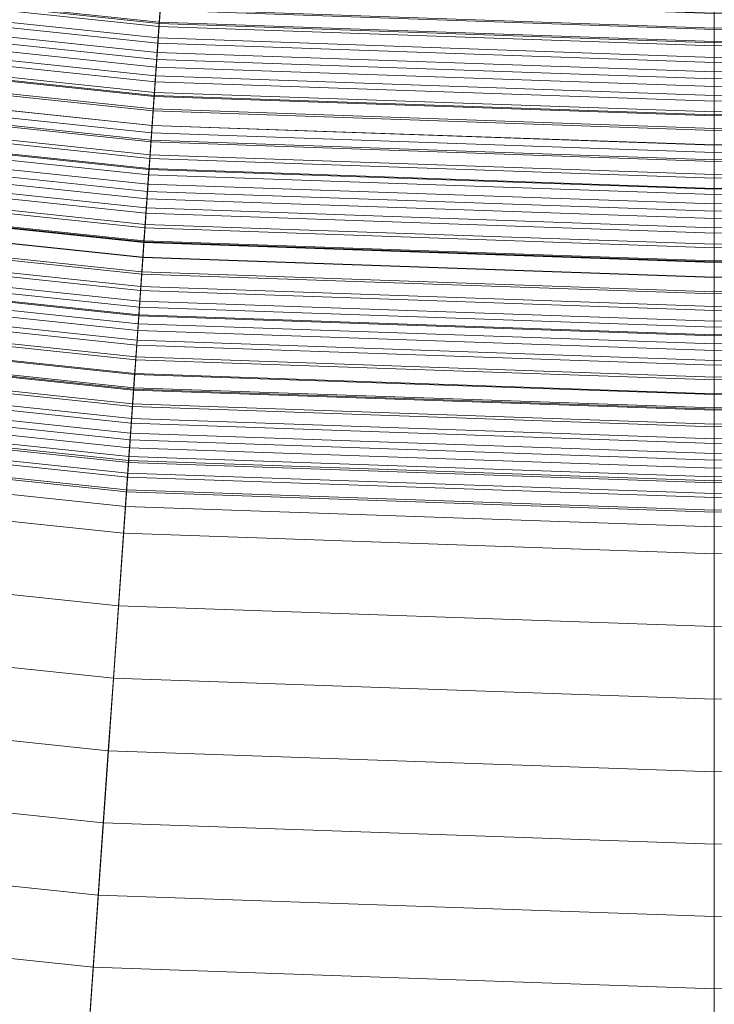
# Model space of a CAD drawing. Header units: centimetres. Extents: x -6.39 to 0.8, y 3.58 to 10.78.
# Tile 120 of 256: x -3.05 to -2.79, y 3.89 to 4.25. Entities that reach past the tile are written whole.
import ezdxf

# ---------------------------------------------------------------- set-up
doc = ezdxf.new("R2010")
doc.units = ezdxf.units.CM
doc.header["$LTSCALE"] = 2.54
doc.layers.add('Lucido design-1', color=7, linetype='Continuous')

# ---------------------------------------------------------------- blocks, each defined once
blk = doc.blocks.new('Gruppo-1')
at = {"color": 142, "linetype": 'Continuous', "lineweight": 9}
for points in [[(-4.91018, 4.26775, -13.70234), (-4.70194, 4.12729, -13.70234), (-2.79611, 7.17727, -13.70234), (-2.79623, 7.17735, -13.70234)], [(-4.70194, 4.12729, -13.70234), (-4.48441, 4.0017, -13.70234), (-2.79597, 7.17719, -13.70234), (-2.79611, 7.17727, -13.70234)], [(-4.48441, 4.0017, -13.70234), (-4.25865, 3.89159, -13.70234), (-2.79584, 7.17713, -13.70234), (-2.79597, 7.17719, -13.70234)], [(-4.25865, 3.89159, -13.70234), (-4.02576, 3.7975, -13.70234), (-2.7957, 7.17707, -13.70234), (-2.79584, 7.17713, -13.70234)], [(-4.02576, 3.7975, -13.70234), (-3.78688, 3.71988, -13.70234), (-2.79556, 7.17702, -13.70234), (-2.7957, 7.17707, -13.70234)], [(-3.78688, 3.71988, -13.70234), (-3.54316, 3.65911, -13.70234), (-2.79541, 7.17699, -13.70234), (-2.79556, 7.17702, -13.70234)], [(-3.54316, 3.65911, -13.70234), (-3.29579, 3.6155, -13.70234), (-2.79526, 7.17696, -13.70234), (-2.79541, 7.17699, -13.70234)], [(-3.29579, 3.6155, -13.70234), (-3.04599, 3.58924, -13.70234), (-2.79511, 7.17695, -13.70234), (-2.79526, 7.17696, -13.70234)], [(-3.04599, 3.58924, -13.70234), (-2.79496, 3.58048, -13.70234), (-2.79496, 7.17694, -13.70234), (-2.79511, 7.17695, -13.70234)], [(-2.79496, 3.58048, -13.70234), (-2.54393, 3.58924, -13.70234), (-2.79481, 7.17695, -13.70234), (-2.79496, 7.17694, -13.70234)], [(-2.79496, 3.58048, -13.70234), (-2.79496, 7.17694, -13.70234), (-2.79496, 7.17694, -13.70234)], [(-3.20883, 4.2343, -15.25036), (-3.0024, 4.2126, -15.25036), (-2.94067, 5.09536, -15.25036), (-3.08567, 5.1106, -15.25036)], [(-3.08567, 5.1106, -15.14925), (-2.94067, 5.09536, -15.14925), (-3.0024, 4.2126, -15.14925), (-3.20883, 4.2343, -15.14925)], [(-3.0024, 4.2126, -15.25036), (-2.79496, 4.20535, -15.25036), (-2.79496, 5.09027, -15.25036), (-2.94067, 5.09536, -15.25036)], [(-2.94067, 5.09536, -15.14925), (-2.79496, 5.09027, -15.14925), (-2.79496, 4.20535, -15.14925), (-3.0024, 4.2126, -15.14925)], [(-2.79496, 4.20535, -15.25036), (-2.58752, 4.2126, -15.25036), (-2.64925, 5.09536, -15.25036), (-2.79496, 5.09027, -15.25036)], [(-2.79496, 5.09027, -15.14925), (-2.64925, 5.09536, -15.14925), (-2.58752, 4.2126, -15.14925), (-2.79496, 4.20535, -15.14925)], [(-2.79496, 4.20535, -15.25036), (-2.79496, 5.09027, -15.25036), (-2.79496, 5.09027, -15.25036)], [(-2.79496, 5.09027, -15.14925), (-2.79496, 4.20535, -15.14925), (-2.79496, 4.20535, -15.14925)], [(-3.19936, 4.30167, -13.17046), (-2.99765, 4.28047, -13.17046), (-2.99955, 4.25339, -13.18115), (-3.20313, 4.27479, -13.18115)], [(-3.20337, 4.27314, -14.21823), (-2.99966, 4.25173, -14.21823), (-2.99924, 4.2578, -14.22069), (-3.20252, 4.27916, -14.22069)], [(-3.20245, 4.27967, -14.36523), (-2.9992, 4.25831, -14.36523), (-2.99958, 4.25293, -14.3632), (-3.2032, 4.27433, -14.3632)], [(-2.99765, 4.28047, -13.17046), (-2.79496, 4.27339, -13.17046), (-2.79496, 4.24625, -13.18115), (-2.99955, 4.25339, -13.18115)], [(-2.79496, 4.27339, -13.17046), (-2.59227, 4.28047, -13.17046), (-2.59037, 4.25339, -13.18115), (-2.79496, 4.24625, -13.18115)], [(-3.20313, 4.27479, -13.18115), (-2.99955, 4.25339, -13.18115), (-3.00144, 4.22634, -13.19194), (-3.20691, 4.24794, -13.19194)], [(-3.20421, 4.26712, -14.21576), (-3.00009, 4.24567, -14.21576), (-2.99966, 4.25173, -14.21823), (-3.20337, 4.27314, -14.21823)], [(-3.2032, 4.27433, -14.3632), (-2.99958, 4.25293, -14.3632), (-2.99995, 4.24754, -14.36116), (-3.20395, 4.26898, -14.36116)], [(-2.79496, 4.27339, -13.17046), (-2.79496, 4.24625, -13.18115), (-2.79496, 4.24625, -13.18115)], [(-3.20395, 4.26898, -14.36116), (-2.99995, 4.24754, -14.36116), (-3.00033, 4.24216, -14.35914), (-3.2047, 4.26364, -14.35914)], [(-3.2047, 4.26364, -14.35914), (-3.00033, 4.24216, -14.35914), (-3.00071, 4.23677, -14.35711), (-3.20545, 4.25829, -14.35711)], [(-3.20506, 4.2611, -14.21331), (-3.00051, 4.2396, -14.21331), (-3.00009, 4.24567, -14.21576), (-3.20421, 4.26712, -14.21576)], [(-2.99924, 4.2578, -14.22069), (-2.79496, 4.25066, -14.22069), (-2.79496, 4.25674, -14.22317), (-2.99881, 4.26386, -14.22317)], [(-2.99883, 4.26369, -14.36727), (-2.79496, 4.25657, -14.36727), (-2.79496, 4.25118, -14.36523), (-2.9992, 4.25831, -14.36523)], [(-2.79496, 4.25066, -14.22069), (-2.59068, 4.2578, -14.22069), (-2.59111, 4.26386, -14.22317), (-2.79496, 4.25674, -14.22317)], [(-2.79496, 4.25657, -14.36727), (-2.59109, 4.26369, -14.36727), (-2.59072, 4.25831, -14.36523), (-2.79496, 4.25118, -14.36523)], [(-3.20591, 4.25507, -14.21086), (-3.00093, 4.23353, -14.21086), (-3.00051, 4.2396, -14.21331), (-3.20506, 4.2611, -14.21331)], [(-3.20545, 4.25829, -14.35711), (-3.00071, 4.23677, -14.35711), (-3.00108, 4.23138, -14.35508), (-3.2062, 4.25294, -14.35508)], [(-2.99966, 4.25173, -14.21823), (-2.79496, 4.24459, -14.21823), (-2.79496, 4.25066, -14.22069), (-2.99924, 4.2578, -14.22069)], [(-2.9992, 4.25831, -14.36523), (-2.79496, 4.25118, -14.36523), (-2.79496, 4.24578, -14.3632), (-2.99958, 4.25293, -14.3632)], [(-2.79496, 4.25118, -14.36523), (-2.59072, 4.25831, -14.36523), (-2.59034, 4.25293, -14.3632), (-2.79496, 4.24578, -14.3632)], [(-2.79496, 4.24459, -14.21823), (-2.59026, 4.25173, -14.21823), (-2.59068, 4.2578, -14.22069), (-2.79496, 4.25066, -14.22069)], [(-2.79496, 4.25066, -14.22069), (-2.79496, 4.25674, -14.22317), (-2.79496, 4.25674, -14.22317)], [(-2.79496, 4.25657, -14.36727), (-2.79496, 4.25118, -14.36523), (-2.79496, 4.25118, -14.36523)], [(-3.2062, 4.25294, -14.35508), (-3.00108, 4.23138, -14.35508), (-3.00146, 4.226, -14.35306), (-3.20696, 4.2476, -14.35306)], [(-3.20675, 4.24904, -14.20842), (-3.00136, 4.22746, -14.20842), (-3.00093, 4.23353, -14.21086), (-3.20591, 4.25507, -14.21086)], [(-2.99955, 4.25339, -13.18115), (-2.79496, 4.24625, -13.18115), (-2.79496, 4.21913, -13.19194), (-3.00144, 4.22634, -13.19194)], [(-2.99958, 4.25293, -14.3632), (-2.79496, 4.24578, -14.3632), (-2.79496, 4.24038, -14.36116), (-2.99995, 4.24754, -14.36116)], [(-2.79496, 4.24625, -13.18115), (-2.59037, 4.25339, -13.18115), (-2.58848, 4.22634, -13.19194), (-2.79496, 4.21913, -13.19194)], [(-2.79496, 4.24578, -14.3632), (-2.59034, 4.25293, -14.3632), (-2.58997, 4.24754, -14.36116), (-2.79496, 4.24038, -14.36116)], [(-3.00009, 4.24567, -14.21576), (-2.79496, 4.23851, -14.21576), (-2.79496, 4.24459, -14.21823), (-2.99966, 4.25173, -14.21823)], [(-2.79496, 4.23851, -14.21576), (-2.58983, 4.24567, -14.21576), (-2.59026, 4.25173, -14.21823), (-2.79496, 4.24459, -14.21823)], [(-2.79496, 4.25118, -14.36523), (-2.79496, 4.24578, -14.3632), (-2.79496, 4.24578, -14.3632)], [(-2.79496, 4.24459, -14.21823), (-2.79496, 4.25066, -14.22069), (-2.79496, 4.25066, -14.22069)], [(-3.20691, 4.24794, -13.19194), (-3.00144, 4.22634, -13.19194), (-3.00333, 4.19934, -13.20283), (-3.21068, 4.22113, -13.20283)], [(-3.20696, 4.2476, -14.35306), (-3.00146, 4.226, -14.35306), (-3.00184, 4.22061, -14.35105), (-3.20771, 4.24225, -14.35105)], [(-3.2076, 4.24301, -14.20599), (-3.00178, 4.22138, -14.20599), (-3.00136, 4.22746, -14.20842), (-3.20675, 4.24904, -14.20842)], [(-3.00051, 4.2396, -14.21331), (-2.79496, 4.23242, -14.21331), (-2.79496, 4.23851, -14.21576), (-3.00009, 4.24567, -14.21576)], [(-2.99995, 4.24754, -14.36116), (-2.79496, 4.24038, -14.36116), (-2.79496, 4.23499, -14.35914), (-3.00033, 4.24216, -14.35914)], [(-2.79496, 4.24038, -14.36116), (-2.58997, 4.24754, -14.36116), (-2.58959, 4.24216, -14.35914), (-2.79496, 4.23499, -14.35914)], [(-2.79496, 4.24625, -13.18115), (-2.79496, 4.21913, -13.19194), (-2.79496, 4.21913, -13.19194)], [(-2.79496, 4.24578, -14.3632), (-2.79496, 4.24038, -14.36116), (-2.79496, 4.24038, -14.36116)], [(-2.79496, 4.23242, -14.21331), (-2.58941, 4.2396, -14.21331), (-2.58983, 4.24567, -14.21576), (-2.79496, 4.23851, -14.21576)], [(-3.20771, 4.24225, -14.35105), (-3.00184, 4.22061, -14.35105), (-3.00221, 4.21522, -14.34903), (-3.20846, 4.2369, -14.34903)], [(-3.20845, 4.23698, -14.20356), (-3.00221, 4.2153, -14.20356), (-3.00178, 4.22138, -14.20599), (-3.2076, 4.24301, -14.20599)], [(-3.00033, 4.24216, -14.35914), (-2.79496, 4.23499, -14.35914), (-2.79496, 4.22959, -14.35711), (-3.00071, 4.23677, -14.35711)], [(-2.79496, 4.23851, -14.21576), (-2.79496, 4.24459, -14.21823), (-2.79496, 4.24459, -14.21823)], [(-2.79496, 4.23499, -14.35914), (-2.58959, 4.24216, -14.35914), (-2.58921, 4.23677, -14.35711), (-2.79496, 4.22959, -14.35711)], [(-3.00093, 4.23353, -14.21086), (-2.79496, 4.22634, -14.21086), (-2.79496, 4.23242, -14.21331), (-3.00051, 4.2396, -14.21331)], [(-2.79496, 4.24038, -14.36116), (-2.79496, 4.23499, -14.35914), (-2.79496, 4.23499, -14.35914)], [(-2.79496, 4.22634, -14.21086), (-2.58899, 4.23353, -14.21086), (-2.58941, 4.2396, -14.21331), (-2.79496, 4.23242, -14.21331)], [(-2.79496, 4.23242, -14.21331), (-2.79496, 4.23851, -14.21576), (-2.79496, 4.23851, -14.21576)], [(-3.2093, 4.23094, -14.20114), (-3.00263, 4.20922, -14.20114), (-3.00221, 4.2153, -14.20356), (-3.20845, 4.23698, -14.20356)], [(-3.20846, 4.2369, -14.34903), (-3.00221, 4.21522, -14.34903), (-3.00259, 4.20983, -14.34702), (-3.20921, 4.23154, -14.34702)], [(-3.00071, 4.23677, -14.35711), (-2.79496, 4.22959, -14.35711), (-2.79496, 4.22419, -14.35508), (-3.00108, 4.23138, -14.35508)], [(-2.79496, 4.22959, -14.35711), (-2.58921, 4.23677, -14.35711), (-2.58884, 4.23138, -14.35508), (-2.79496, 4.22419, -14.35508)], [(-2.79496, 4.23499, -14.35914), (-2.79496, 4.22959, -14.35711), (-2.79496, 4.22959, -14.35711)], [(-3.21015, 4.2249, -14.19873), (-3.00306, 4.20313, -14.19873), (-3.00263, 4.20922, -14.20114), (-3.2093, 4.23094, -14.20114)], [(-3.20921, 4.23154, -14.34702), (-3.00259, 4.20983, -14.34702), (-3.00297, 4.20444, -14.34501), (-3.20996, 4.22619, -14.34501)], [(-3.20883, 4.2343, -15.14925), (-3.0024, 4.2126, -15.14925), (-3.0024, 4.2126, -15.25036), (-3.20883, 4.2343, -15.25036)], [(-3.00108, 4.23138, -14.35508), (-2.79496, 4.22419, -14.35508), (-2.79496, 4.21879, -14.35306), (-3.00146, 4.226, -14.35306)], [(-3.00136, 4.22746, -14.20842), (-2.79496, 4.22025, -14.20842), (-2.79496, 4.22634, -14.21086), (-3.00093, 4.23353, -14.21086)], [(-2.79496, 4.22025, -14.20842), (-2.58856, 4.22746, -14.20842), (-2.58899, 4.23353, -14.21086), (-2.79496, 4.22634, -14.21086)], [(-2.79496, 4.22634, -14.21086), (-2.79496, 4.23242, -14.21331), (-2.79496, 4.23242, -14.21331)], [(-2.79496, 4.22419, -14.35508), (-2.58884, 4.23138, -14.35508), (-2.58846, 4.226, -14.35306), (-2.79496, 4.21879, -14.35306)], [(-3.00178, 4.22138, -14.20599), (-2.79496, 4.21416, -14.20599), (-2.79496, 4.22025, -14.20842), (-3.00136, 4.22746, -14.20842)], [(-2.79496, 4.22959, -14.35711), (-2.79496, 4.22419, -14.35508), (-2.79496, 4.22419, -14.35508)], [(-2.79496, 4.21416, -14.20599), (-2.58814, 4.22138, -14.20599), (-2.58856, 4.22746, -14.20842), (-2.79496, 4.22025, -14.20842)], [(-3.21099, 4.21886, -14.19632), (-3.00349, 4.19705, -14.19632), (-3.00306, 4.20313, -14.19873), (-3.21015, 4.2249, -14.19873)], [(-3.20996, 4.22619, -14.34501), (-3.00297, 4.20444, -14.34501), (-3.00335, 4.19904, -14.343), (-3.21072, 4.22084, -14.343)], [(-3.00144, 4.22634, -13.19194), (-2.79496, 4.21913, -13.19194), (-2.79496, 4.19206, -13.20283), (-3.00333, 4.19934, -13.20283)], [(-3.00146, 4.226, -14.35306), (-2.79496, 4.21879, -14.35306), (-2.79496, 4.21338, -14.35105), (-3.00184, 4.22061, -14.35105)], [(-2.79496, 4.22025, -14.20842), (-2.79496, 4.22634, -14.21086), (-2.79496, 4.22634, -14.21086)], [(-2.79496, 4.21913, -13.19194), (-2.58848, 4.22634, -13.19194), (-2.58659, 4.19934, -13.20283), (-2.79496, 4.19206, -13.20283)], [(-2.79496, 4.21879, -14.35306), (-2.58846, 4.226, -14.35306), (-2.58808, 4.22061, -14.35105), (-2.79496, 4.21338, -14.35105)], [(-2.79496, 4.22419, -14.35508), (-2.79496, 4.21879, -14.35306), (-2.79496, 4.21879, -14.35306)], [(-3.21068, 4.22113, -13.20283), (-3.00333, 4.19934, -13.20283), (-3.00521, 4.17237, -13.2138), (-3.21444, 4.19436, -13.2138)], [(-3.21072, 4.22084, -14.343), (-3.00335, 4.19904, -14.343), (-3.00372, 4.19365, -14.34099), (-3.21147, 4.21548, -14.34099)], [(-3.00221, 4.2153, -14.20356), (-2.79496, 4.20806, -14.20356), (-2.79496, 4.21416, -14.20599), (-3.00178, 4.22138, -14.20599)], [(-3.00184, 4.22061, -14.35105), (-2.79496, 4.21338, -14.35105), (-2.79496, 4.20798, -14.34903), (-3.00221, 4.21522, -14.34903)], [(-2.79496, 4.20806, -14.20356), (-2.58771, 4.2153, -14.20356), (-2.58814, 4.22138, -14.20599), (-2.79496, 4.21416, -14.20599)], [(-2.79496, 4.21338, -14.35105), (-2.58808, 4.22061, -14.35105), (-2.5877, 4.21522, -14.34903), (-2.79496, 4.20798, -14.34903)], [(-2.79496, 4.21416, -14.20599), (-2.79496, 4.22025, -14.20842), (-2.79496, 4.22025, -14.20842)], [(-3.21184, 4.21281, -14.19392), (-3.00391, 4.19096, -14.19392), (-3.00349, 4.19705, -14.19632), (-3.21099, 4.21886, -14.19632)], [(-2.79496, 4.21913, -13.19194), (-2.79496, 4.19206, -13.20283), (-2.79496, 4.19206, -13.20283)], [(-2.79496, 4.21879, -14.35306), (-2.79496, 4.21338, -14.35105), (-2.79496, 4.21338, -14.35105)], [(-3.21269, 4.20676, -14.19153), (-3.00434, 4.18486, -14.19153), (-3.00391, 4.19096, -14.19392), (-3.21184, 4.21281, -14.19392)], [(-3.21147, 4.21548, -14.34099), (-3.00372, 4.19365, -14.34099), (-3.0041, 4.18825, -14.33899), (-3.21222, 4.21013, -14.33899)], [(-3.00263, 4.20922, -14.20114), (-2.79496, 4.20197, -14.20114), (-2.79496, 4.20806, -14.20356), (-3.00221, 4.2153, -14.20356)], [(-3.00221, 4.21522, -14.34903), (-2.79496, 4.20798, -14.34903), (-2.79496, 4.20258, -14.34702), (-3.00259, 4.20983, -14.34702)], [(-2.79496, 4.20197, -14.20114), (-2.58729, 4.20922, -14.20114), (-2.58771, 4.2153, -14.20356), (-2.79496, 4.20806, -14.20356)], [(-2.79496, 4.20798, -14.34903), (-2.5877, 4.21522, -14.34903), (-2.58733, 4.20983, -14.34702), (-2.79496, 4.20258, -14.34702)], [(-2.79496, 4.20806, -14.20356), (-2.79496, 4.21416, -14.20599), (-2.79496, 4.21416, -14.20599)], [(-2.79496, 4.21338, -14.35105), (-2.79496, 4.20798, -14.34903), (-2.79496, 4.20798, -14.34903)], [(-3.21222, 4.21013, -14.33899), (-3.0041, 4.18825, -14.33899), (-3.00448, 4.18286, -14.33699), (-3.21297, 4.20477, -14.33699)], [(-3.00306, 4.20313, -14.19873), (-2.79496, 4.19587, -14.19873), (-2.79496, 4.20197, -14.20114), (-3.00263, 4.20922, -14.20114)], [(-3.00259, 4.20983, -14.34702), (-2.79496, 4.20258, -14.34702), (-2.79496, 4.19717, -14.34501), (-3.00297, 4.20444, -14.34501)], [(-3.0024, 4.2126, -15.14925), (-2.79496, 4.20535, -15.14925), (-2.79496, 4.20535, -15.25036), (-3.0024, 4.2126, -15.25036)], [(-2.79496, 4.20535, -15.14925), (-2.58752, 4.2126, -15.14925), (-2.58752, 4.2126, -15.25036), (-2.79496, 4.20535, -15.25036)], [(-2.79496, 4.20258, -14.34702), (-2.58733, 4.20983, -14.34702), (-2.58695, 4.20444, -14.34501), (-2.79496, 4.19717, -14.34501)], [(-2.79496, 4.19587, -14.19873), (-2.58686, 4.20313, -14.19873), (-2.58729, 4.20922, -14.20114), (-2.79496, 4.20197, -14.20114)], [(-3.21354, 4.20071, -14.18914), (-3.00476, 4.17877, -14.18914), (-3.00434, 4.18486, -14.19153), (-3.21269, 4.20676, -14.19153)], [(-2.79496, 4.20197, -14.20114), (-2.79496, 4.20806, -14.20356), (-2.79496, 4.20806, -14.20356)], [(-2.79496, 4.20798, -14.34903), (-2.79496, 4.20258, -14.34702), (-2.79496, 4.20258, -14.34702)], [(-3.21297, 4.20477, -14.33699), (-3.00448, 4.18286, -14.33699), (-3.00485, 4.17746, -14.33499), (-3.21373, 4.19942, -14.33499)], [(-3.00349, 4.19705, -14.19632), (-2.79496, 4.18977, -14.19632), (-2.79496, 4.19587, -14.19873), (-3.00306, 4.20313, -14.19873)], [(-3.00297, 4.20444, -14.34501), (-2.79496, 4.19717, -14.34501), (-2.79496, 4.19177, -14.343), (-3.00335, 4.19904, -14.343)], [(-2.79496, 4.20535, -15.14925), (-2.79496, 4.20535, -15.25036), (-2.79496, 4.20535, -15.25036)], [(-2.79496, 4.19717, -14.34501), (-2.58695, 4.20444, -14.34501), (-2.58657, 4.19904, -14.343), (-2.79496, 4.19177, -14.343)], [(-2.79496, 4.18977, -14.19632), (-2.58643, 4.19705, -14.19632), (-2.58686, 4.20313, -14.19873), (-2.79496, 4.19587, -14.19873)], [(-2.79496, 4.20258, -14.34702), (-2.79496, 4.19717, -14.34501), (-2.79496, 4.19717, -14.34501)], [(-2.79496, 4.19587, -14.19873), (-2.79496, 4.20197, -14.20114), (-2.79496, 4.20197, -14.20114)], [(-3.21373, 4.19942, -14.33499), (-3.00485, 4.17746, -14.33499), (-3.00523, 4.17207, -14.333), (-3.21448, 4.19406, -14.333)], [(-3.2144, 4.19466, -14.18677), (-3.00519, 4.17267, -14.18677), (-3.00476, 4.17877, -14.18914), (-3.21354, 4.20071, -14.18914)], [(-3.00333, 4.19934, -13.20283), (-2.79496, 4.19206, -13.20283), (-2.79496, 4.16502, -13.2138), (-3.00521, 4.17237, -13.2138)], [(-3.00335, 4.19904, -14.343), (-2.79496, 4.19177, -14.343), (-2.79496, 4.18636, -14.34099), (-3.00372, 4.19365, -14.34099)], [(-2.79496, 4.19206, -13.20283), (-2.58659, 4.19934, -13.20283), (-2.58471, 4.17237, -13.2138), (-2.79496, 4.16502, -13.2138)], [(-2.79496, 4.19177, -14.343), (-2.58657, 4.19904, -14.343), (-2.5862, 4.19365, -14.34099), (-2.79496, 4.18636, -14.34099)], [(-3.21525, 4.1886, -14.18439), (-3.00562, 4.16657, -14.18439), (-3.00519, 4.17267, -14.18677), (-3.2144, 4.19466, -14.18677)], [(-3.00391, 4.19096, -14.19392), (-2.79496, 4.18366, -14.19392), (-2.79496, 4.18977, -14.19632), (-3.00349, 4.19705, -14.19632)], [(-2.79496, 4.19717, -14.34501), (-2.79496, 4.19177, -14.343), (-2.79496, 4.19177, -14.343)], [(-2.79496, 4.18366, -14.19392), (-2.58601, 4.19096, -14.19392), (-2.58643, 4.19705, -14.19632), (-2.79496, 4.18977, -14.19632)], [(-2.79496, 4.18977, -14.19632), (-2.79496, 4.19587, -14.19873), (-2.79496, 4.19587, -14.19873)], [(-3.21444, 4.19436, -13.2138), (-3.00521, 4.17237, -13.2138), (-3.00709, 4.14543, -13.22487), (-3.2182, 4.16762, -13.22487)], [(-3.21448, 4.19406, -14.333), (-3.00523, 4.17207, -14.333), (-3.00561, 4.16667, -14.331), (-3.21523, 4.1887, -14.331)], [(-3.00434, 4.18486, -14.19153), (-2.79496, 4.17755, -14.19153), (-2.79496, 4.18366, -14.19392), (-3.00391, 4.19096, -14.19392)], [(-3.00372, 4.19365, -14.34099), (-2.79496, 4.18636, -14.34099), (-2.79496, 4.18095, -14.33899), (-3.0041, 4.18825, -14.33899)], [(-2.79496, 4.18636, -14.34099), (-2.5862, 4.19365, -14.34099), (-2.58582, 4.18825, -14.33899), (-2.79496, 4.18095, -14.33899)], [(-2.79496, 4.19206, -13.20283), (-2.79496, 4.16502, -13.2138), (-2.79496, 4.16502, -13.2138)], [(-2.79496, 4.19177, -14.343), (-2.79496, 4.18636, -14.34099), (-2.79496, 4.18636, -14.34099)], [(-2.79496, 4.17755, -14.19153), (-2.58558, 4.18486, -14.19153), (-2.58601, 4.19096, -14.19392), (-2.79496, 4.18366, -14.19392)], [(-3.2161, 4.18255, -14.18203), (-3.00604, 4.16047, -14.18203), (-3.00562, 4.16657, -14.18439), (-3.21525, 4.1886, -14.18439)], [(-3.21523, 4.1887, -14.331), (-3.00561, 4.16667, -14.331), (-3.00599, 4.16127, -14.32901), (-3.21599, 4.18334, -14.32901)], [(-3.0041, 4.18825, -14.33899), (-2.79496, 4.18095, -14.33899), (-2.79496, 4.17554, -14.33699), (-3.00448, 4.18286, -14.33699)], [(-2.79496, 4.18366, -14.19392), (-2.79496, 4.18977, -14.19632), (-2.79496, 4.18977, -14.19632)], [(-2.79496, 4.18095, -14.33899), (-2.58582, 4.18825, -14.33899), (-2.58544, 4.18286, -14.33699), (-2.79496, 4.17554, -14.33699)], [(-3.00476, 4.17877, -14.18914), (-2.79496, 4.17144, -14.18914), (-2.79496, 4.17755, -14.19153), (-3.00434, 4.18486, -14.19153)], [(-2.79496, 4.18636, -14.34099), (-2.79496, 4.18095, -14.33899), (-2.79496, 4.18095, -14.33899)], [(-2.79496, 4.17144, -14.18914), (-2.58516, 4.17877, -14.18914), (-2.58558, 4.18486, -14.19153), (-2.79496, 4.17755, -14.19153)], [(-3.21695, 4.17648, -14.17967), (-3.00647, 4.15436, -14.17967), (-3.00604, 4.16047, -14.18203), (-3.2161, 4.18255, -14.18203)], [(-3.21599, 4.18334, -14.32901), (-3.00599, 4.16127, -14.32901), (-3.00636, 4.15587, -14.32703), (-3.21674, 4.17798, -14.32703)], [(-3.00448, 4.18286, -14.33699), (-2.79496, 4.17554, -14.33699), (-2.79496, 4.17013, -14.33499), (-3.00485, 4.17746, -14.33499)], [(-2.79496, 4.17755, -14.19153), (-2.79496, 4.18366, -14.19392), (-2.79496, 4.18366, -14.19392)], [(-2.79496, 4.17554, -14.33699), (-2.58544, 4.18286, -14.33699), (-2.58506, 4.17746, -14.33499), (-2.79496, 4.17013, -14.33499)], [(-2.79496, 4.18095, -14.33899), (-2.79496, 4.17554, -14.33699), (-2.79496, 4.17554, -14.33699)], [(-3.2178, 4.17042, -14.17732), (-3.0069, 4.14825, -14.17732), (-3.00647, 4.15436, -14.17967), (-3.21695, 4.17648, -14.17967)], [(-3.21674, 4.17798, -14.32703), (-3.00636, 4.15587, -14.32703), (-3.00674, 4.15047, -14.32504), (-3.21749, 4.17262, -14.32504)], [(-3.00485, 4.17746, -14.33499), (-2.79496, 4.17013, -14.33499), (-2.79496, 4.16472, -14.333), (-3.00523, 4.17207, -14.333)], [(-3.00519, 4.17267, -14.18677), (-2.79496, 4.16533, -14.18677), (-2.79496, 4.17144, -14.18914), (-3.00476, 4.17877, -14.18914)], [(-2.79496, 4.16533, -14.18677), (-2.58473, 4.17267, -14.18677), (-2.58516, 4.17877, -14.18914), (-2.79496, 4.17144, -14.18914)], [(-2.79496, 4.17144, -14.18914), (-2.79496, 4.17755, -14.19153), (-2.79496, 4.17755, -14.19153)], [(-2.79496, 4.17013, -14.33499), (-2.58506, 4.17746, -14.33499), (-2.58469, 4.17207, -14.333), (-2.79496, 4.16472, -14.333)], [(-2.79496, 4.17554, -14.33699), (-2.79496, 4.17013, -14.33499), (-2.79496, 4.17013, -14.33499)], [(-3.21865, 4.16435, -14.17498), (-3.00732, 4.14214, -14.17498), (-3.0069, 4.14825, -14.17732), (-3.2178, 4.17042, -14.17732)], [(-3.21749, 4.17262, -14.32504), (-3.00674, 4.15047, -14.32504), (-3.00712, 4.14506, -14.32306), (-3.21825, 4.16725, -14.32306)], [(-3.00521, 4.17237, -13.2138), (-2.79496, 4.16502, -13.2138), (-2.79496, 4.13803, -13.22487), (-3.00709, 4.14543, -13.22487)], [(-3.00562, 4.16657, -14.18439), (-2.79496, 4.15921, -14.18439), (-2.79496, 4.16533, -14.18677), (-3.00519, 4.17267, -14.18677)], [(-3.00523, 4.17207, -14.333), (-2.79496, 4.16472, -14.333), (-2.79496, 4.15931, -14.331), (-3.00561, 4.16667, -14.331)], [(-2.79496, 4.15921, -14.18439), (-2.5843, 4.16657, -14.18439), (-2.58473, 4.17267, -14.18677), (-2.79496, 4.16533, -14.18677)], [(-2.79496, 4.16502, -13.2138), (-2.58471, 4.17237, -13.2138), (-2.58282, 4.14543, -13.22487), (-2.79496, 4.13803, -13.22487)], [(-2.79496, 4.16472, -14.333), (-2.58469, 4.17207, -14.333), (-2.58431, 4.16667, -14.331), (-2.79496, 4.15931, -14.331)], [(-2.79496, 4.16533, -14.18677), (-2.79496, 4.17144, -14.18914), (-2.79496, 4.17144, -14.18914)], [(-2.79496, 4.17013, -14.33499), (-2.79496, 4.16472, -14.333), (-2.79496, 4.16472, -14.333)], [(-3.2182, 4.16762, -13.22487), (-3.00709, 4.14543, -13.22487), (-3.00897, 4.11854, -13.23604), (-3.22195, 4.14093, -13.23604)], [(-3.21825, 4.16725, -14.32306), (-3.00712, 4.14506, -14.32306), (-3.0075, 4.13966, -14.32108), (-3.219, 4.16189, -14.32108)], [(-3.00604, 4.16047, -14.18203), (-2.79496, 4.1531, -14.18203), (-2.79496, 4.15921, -14.18439), (-3.00562, 4.16657, -14.18439)], [(-3.00561, 4.16667, -14.331), (-2.79496, 4.15931, -14.331), (-2.79496, 4.1539, -14.32901), (-3.00599, 4.16127, -14.32901)], [(-2.79496, 4.15931, -14.331), (-2.58431, 4.16667, -14.331), (-2.58393, 4.16127, -14.32901), (-2.79496, 4.1539, -14.32901)], [(-2.79496, 4.1531, -14.18203), (-2.58388, 4.16047, -14.18203), (-2.5843, 4.16657, -14.18439), (-2.79496, 4.15921, -14.18439)], [(-3.21951, 4.15828, -14.17264), (-3.00775, 4.13603, -14.17264), (-3.00732, 4.14214, -14.17498), (-3.21865, 4.16435, -14.17498)], [(-2.79496, 4.15921, -14.18439), (-2.79496, 4.16533, -14.18677), (-2.79496, 4.16533, -14.18677)], [(-2.79496, 4.16502, -13.2138), (-2.79496, 4.13803, -13.22487), (-2.79496, 4.13803, -13.22487)], [(-2.79496, 4.16472, -14.333), (-2.79496, 4.15931, -14.331), (-2.79496, 4.15931, -14.331)], [(-3.22036, 4.15221, -14.17031), (-3.00818, 4.12991, -14.17031), (-3.00775, 4.13603, -14.17264), (-3.21951, 4.15828, -14.17264)], [(-3.219, 4.16189, -14.32108), (-3.0075, 4.13966, -14.32108), (-3.00788, 4.13426, -14.3191), (-3.21976, 4.15653, -14.3191)], [(-3.00647, 4.15436, -14.17967), (-2.79496, 4.14698, -14.17967), (-2.79496, 4.1531, -14.18203), (-3.00604, 4.16047, -14.18203)], [(-3.00599, 4.16127, -14.32901), (-2.79496, 4.1539, -14.32901), (-2.79496, 4.14848, -14.32703), (-3.00636, 4.15587, -14.32703)], [(-2.79496, 4.1539, -14.32901), (-2.58393, 4.16127, -14.32901), (-2.58355, 4.15587, -14.32703), (-2.79496, 4.14848, -14.32703)], [(-2.79496, 4.14698, -14.17967), (-2.58345, 4.15436, -14.17967), (-2.58388, 4.16047, -14.18203), (-2.79496, 4.1531, -14.18203)], [(-2.79496, 4.15931, -14.331), (-2.79496, 4.1539, -14.32901), (-2.79496, 4.1539, -14.32901)], [(-2.79496, 4.1531, -14.18203), (-2.79496, 4.15921, -14.18439), (-2.79496, 4.15921, -14.18439)], [(-3.21976, 4.15653, -14.3191), (-3.00788, 4.13426, -14.3191), (-3.00825, 4.12885, -14.31713), (-3.22051, 4.15116, -14.31713)], [(-3.00636, 4.15587, -14.32703), (-2.79496, 4.14848, -14.32703), (-2.79496, 4.14307, -14.32504), (-3.00674, 4.15047, -14.32504)], [(-2.79496, 4.14848, -14.32703), (-2.58355, 4.15587, -14.32703), (-2.58318, 4.15047, -14.32504), (-2.79496, 4.14307, -14.32504)], [(-3.22051, 4.15116, -14.31713), (-3.00825, 4.12885, -14.31713), (-3.00863, 4.12344, -14.31516), (-3.22126, 4.14579, -14.31516)], [(-3.22121, 4.14614, -14.16798), (-3.00861, 4.12379, -14.16798), (-3.00818, 4.12991, -14.17031), (-3.22036, 4.15221, -14.17031)], [(-3.0069, 4.14825, -14.17732), (-2.79496, 4.14085, -14.17732), (-2.79496, 4.14698, -14.17967), (-3.00647, 4.15436, -14.17967)], [(-2.79496, 4.14085, -14.17732), (-2.58302, 4.14825, -14.17732), (-2.58345, 4.15436, -14.17967), (-2.79496, 4.14698, -14.17967)], [(-2.79496, 4.1539, -14.32901), (-2.79496, 4.14848, -14.32703), (-2.79496, 4.14848, -14.32703)], [(-2.79496, 4.14698, -14.17967), (-2.79496, 4.1531, -14.18203), (-2.79496, 4.1531, -14.18203)], [(-3.00732, 4.14214, -14.17498), (-2.79496, 4.13473, -14.17498), (-2.79496, 4.14085, -14.17732), (-3.0069, 4.14825, -14.17732)], [(-3.00674, 4.15047, -14.32504), (-2.79496, 4.14307, -14.32504), (-2.79496, 4.13765, -14.32306), (-3.00712, 4.14506, -14.32306)], [(-2.79496, 4.14307, -14.32504), (-2.58318, 4.15047, -14.32504), (-2.5828, 4.14506, -14.32306), (-2.79496, 4.13765, -14.32306)], [(-2.79496, 4.14848, -14.32703), (-2.79496, 4.14307, -14.32504), (-2.79496, 4.14307, -14.32504)], [(-2.79496, 4.13473, -14.17498), (-2.58259, 4.14214, -14.17498), (-2.58302, 4.14825, -14.17732), (-2.79496, 4.14085, -14.17732)], [(-3.22207, 4.14006, -14.16567), (-3.00904, 4.11767, -14.16567), (-3.00861, 4.12379, -14.16798), (-3.22121, 4.14614, -14.16798)], [(-3.22126, 4.14579, -14.31516), (-3.00863, 4.12344, -14.31516), (-3.00901, 4.11804, -14.31319), (-3.22202, 4.14043, -14.31319)], [(-3.00709, 4.14543, -13.22487), (-2.79496, 4.13803, -13.22487), (-2.79496, 4.11107, -13.23604), (-3.00897, 4.11854, -13.23604)], [(-3.00712, 4.14506, -14.32306), (-2.79496, 4.13765, -14.32306), (-2.79496, 4.13224, -14.32108), (-3.0075, 4.13966, -14.32108)], [(-2.79496, 4.14085, -14.17732), (-2.79496, 4.14698, -14.17967), (-2.79496, 4.14698, -14.17967)], [(-2.79496, 4.13803, -13.22487), (-2.58282, 4.14543, -13.22487), (-2.58094, 4.11854, -13.23604), (-2.79496, 4.11107, -13.23604)], [(-2.79496, 4.13765, -14.32306), (-2.5828, 4.14506, -14.32306), (-2.58242, 4.13966, -14.32108), (-2.79496, 4.13224, -14.32108)], [(-3.22195, 4.14093, -13.23604), (-3.00897, 4.11854, -13.23604), (-3.01085, 4.09169, -13.2473), (-3.22569, 4.11427, -13.2473)], [(-3.22202, 4.14043, -14.31319), (-3.00901, 4.11804, -14.31319), (-3.00939, 4.11263, -14.31122), (-3.22277, 4.13506, -14.31122)], [(-3.00775, 4.13603, -14.17264), (-2.79496, 4.1286, -14.17264), (-2.79496, 4.13473, -14.17498), (-3.00732, 4.14214, -14.17498)], [(-2.79496, 4.14307, -14.32504), (-2.79496, 4.13765, -14.32306), (-2.79496, 4.13765, -14.32306)], [(-2.79496, 4.1286, -14.17264), (-2.58217, 4.13603, -14.17264), (-2.58259, 4.14214, -14.17498), (-2.79496, 4.13473, -14.17498)], [(-2.79496, 4.13473, -14.17498), (-2.79496, 4.14085, -14.17732), (-2.79496, 4.14085, -14.17732)], [(-3.22292, 4.13398, -14.16336), (-3.00946, 4.11155, -14.16336), (-3.00904, 4.11767, -14.16567), (-3.22207, 4.14006, -14.16567)], [(-3.0075, 4.13966, -14.32108), (-2.79496, 4.13224, -14.32108), (-2.79496, 4.12682, -14.3191), (-3.00788, 4.13426, -14.3191)], [(-2.79496, 4.13224, -14.32108), (-2.58242, 4.13966, -14.32108), (-2.58204, 4.13426, -14.3191), (-2.79496, 4.12682, -14.3191)], [(-2.79496, 4.13803, -13.22487), (-2.79496, 4.11107, -13.23604), (-2.79496, 4.11107, -13.23604)], [(-2.79496, 4.13765, -14.32306), (-2.79496, 4.13224, -14.32108), (-2.79496, 4.13224, -14.32108)], [(-3.22378, 4.1279, -14.16105), (-3.00989, 4.10542, -14.16105), (-3.00946, 4.11155, -14.16336), (-3.22292, 4.13398, -14.16336)], [(-3.22277, 4.13506, -14.31122), (-3.00939, 4.11263, -14.31122), (-3.00977, 4.10722, -14.30926), (-3.22353, 4.12969, -14.30926)], [(-3.00788, 4.13426, -14.3191), (-2.79496, 4.12682, -14.3191), (-2.79496, 4.1214, -14.31713), (-3.00825, 4.12885, -14.31713)], [(-3.00818, 4.12991, -14.17031), (-2.79496, 4.12247, -14.17031), (-2.79496, 4.1286, -14.17264), (-3.00775, 4.13603, -14.17264)], [(-2.79496, 4.12247, -14.17031), (-2.58174, 4.12991, -14.17031), (-2.58217, 4.13603, -14.17264), (-2.79496, 4.1286, -14.17264)], [(-2.79496, 4.1286, -14.17264), (-2.79496, 4.13473, -14.17498), (-2.79496, 4.13473, -14.17498)], [(-2.79496, 4.12682, -14.3191), (-2.58204, 4.13426, -14.3191), (-2.58167, 4.12885, -14.31713), (-2.79496, 4.1214, -14.31713)], [(-3.22353, 4.12969, -14.30926), (-3.00977, 4.10722, -14.30926), (-3.01014, 4.10181, -14.3073), (-3.22428, 4.12432, -14.3073)], [(-3.00861, 4.12379, -14.16798), (-2.79496, 4.11633, -14.16798), (-2.79496, 4.12247, -14.17031), (-3.00818, 4.12991, -14.17031)], [(-2.79496, 4.13224, -14.32108), (-2.79496, 4.12682, -14.3191), (-2.79496, 4.12682, -14.3191)], [(-2.79496, 4.11633, -14.16798), (-2.58131, 4.12379, -14.16798), (-2.58174, 4.12991, -14.17031), (-2.79496, 4.12247, -14.17031)], [(-3.22463, 4.12182, -14.15876), (-3.01032, 4.09929, -14.15876), (-3.00989, 4.10542, -14.16105), (-3.22378, 4.1279, -14.16105)], [(-3.00825, 4.12885, -14.31713), (-2.79496, 4.1214, -14.31713), (-2.79496, 4.11598, -14.31516), (-3.00863, 4.12344, -14.31516)], [(-2.79496, 4.1214, -14.31713), (-2.58167, 4.12885, -14.31713), (-2.58129, 4.12344, -14.31516), (-2.79496, 4.11598, -14.31516)], [(-2.79496, 4.12247, -14.17031), (-2.79496, 4.1286, -14.17264), (-2.79496, 4.1286, -14.17264)], [(-2.79496, 4.12682, -14.3191), (-2.79496, 4.1214, -14.31713), (-2.79496, 4.1214, -14.31713)], [(-3.22428, 4.12432, -14.3073), (-3.01014, 4.10181, -14.3073), (-3.01052, 4.0964, -14.30534), (-3.22504, 4.11895, -14.30534)], [(-3.00904, 4.11767, -14.16567), (-2.79496, 4.1102, -14.16567), (-2.79496, 4.11633, -14.16798), (-3.00861, 4.12379, -14.16798)], [(-3.00863, 4.12344, -14.31516), (-2.79496, 4.11598, -14.31516), (-2.79496, 4.11056, -14.31319), (-3.00901, 4.11804, -14.31319)], [(-2.79496, 4.1102, -14.16567), (-2.58088, 4.11767, -14.16567), (-2.58131, 4.12379, -14.16798), (-2.79496, 4.11633, -14.16798)], [(-2.79496, 4.11598, -14.31516), (-2.58129, 4.12344, -14.31516), (-2.58091, 4.11804, -14.31319), (-2.79496, 4.11056, -14.31319)], [(-2.79496, 4.11633, -14.16798), (-2.79496, 4.12247, -14.17031), (-2.79496, 4.12247, -14.17031)], [(-3.22504, 4.11895, -14.30534), (-3.01052, 4.0964, -14.30534), (-3.0109, 4.09099, -14.30338), (-3.22579, 4.11357, -14.30338)], [(-3.22549, 4.11573, -14.15647), (-3.01075, 4.09316, -14.15647), (-3.01032, 4.09929, -14.15876), (-3.22463, 4.12182, -14.15876)], [(-3.00897, 4.11854, -13.23604), (-2.79496, 4.11107, -13.23604), (-2.79496, 4.08415, -13.2473), (-3.01085, 4.09169, -13.2473)], [(-2.79496, 4.1214, -14.31713), (-2.79496, 4.11598, -14.31516), (-2.79496, 4.11598, -14.31516)], [(-2.79496, 4.11107, -13.23604), (-2.58094, 4.11854, -13.23604), (-2.57907, 4.09169, -13.2473), (-2.79496, 4.08415, -13.2473)], [(-3.22634, 4.10964, -14.15419), (-3.01118, 4.08702, -14.15419), (-3.01075, 4.09316, -14.15647), (-3.22549, 4.11573, -14.15647)], [(-3.00946, 4.11155, -14.16336), (-2.79496, 4.10406, -14.16336), (-2.79496, 4.1102, -14.16567), (-3.00904, 4.11767, -14.16567)], [(-3.00901, 4.11804, -14.31319), (-2.79496, 4.11056, -14.31319), (-2.79496, 4.10514, -14.31122), (-3.00939, 4.11263, -14.31122)], [(-2.79496, 4.11056, -14.31319), (-2.58091, 4.11804, -14.31319), (-2.58053, 4.11263, -14.31122), (-2.79496, 4.10514, -14.31122)], [(-2.79496, 4.10406, -14.16336), (-2.58046, 4.11155, -14.16336), (-2.58088, 4.11767, -14.16567), (-2.79496, 4.1102, -14.16567)], [(-2.79496, 4.1102, -14.16567), (-2.79496, 4.11633, -14.16798), (-2.79496, 4.11633, -14.16798)], [(-2.79496, 4.11598, -14.31516), (-2.79496, 4.11056, -14.31319), (-2.79496, 4.11056, -14.31319)], [(-3.22569, 4.11427, -13.2473), (-3.01085, 4.09169, -13.2473), (-3.01273, 4.06487, -13.25865), (-3.22944, 4.08765, -13.25865)], [(-3.22579, 4.11357, -14.30338), (-3.0109, 4.09099, -14.30338), (-3.01128, 4.08558, -14.30143), (-3.22655, 4.1082, -14.30143)], [(-3.00989, 4.10542, -14.16105), (-2.79496, 4.09791, -14.16105), (-2.79496, 4.10406, -14.16336), (-3.00946, 4.11155, -14.16336)], [(-3.00939, 4.11263, -14.31122), (-2.79496, 4.10514, -14.31122), (-2.79496, 4.09972, -14.30926), (-3.00977, 4.10722, -14.30926)], [(-2.79496, 4.10514, -14.31122), (-2.58053, 4.11263, -14.31122), (-2.58015, 4.10722, -14.30926), (-2.79496, 4.09972, -14.30926)], [(-2.79496, 4.09791, -14.16105), (-2.58003, 4.10542, -14.16105), (-2.58046, 4.11155, -14.16336), (-2.79496, 4.10406, -14.16336)], [(-2.79496, 4.11107, -13.23604), (-2.79496, 4.08415, -13.2473), (-2.79496, 4.08415, -13.2473)], [(-3.22655, 4.1082, -14.30143), (-3.01128, 4.08558, -14.30143), (-3.01166, 4.08016, -14.29948), (-3.2273, 4.10283, -14.29948)], [(-3.2272, 4.10355, -14.15191), (-3.01161, 4.08089, -14.15191), (-3.01118, 4.08702, -14.15419), (-3.22634, 4.10964, -14.15419)], [(-2.79496, 4.11056, -14.31319), (-2.79496, 4.10514, -14.31122), (-2.79496, 4.10514, -14.31122)], [(-2.79496, 4.10406, -14.16336), (-2.79496, 4.1102, -14.16567), (-2.79496, 4.1102, -14.16567)], [(-3.01032, 4.09929, -14.15876), (-2.79496, 4.09177, -14.15876), (-2.79496, 4.09791, -14.16105), (-3.00989, 4.10542, -14.16105)], [(-3.00977, 4.10722, -14.30926), (-2.79496, 4.09972, -14.30926), (-2.79496, 4.0943, -14.3073), (-3.01014, 4.10181, -14.3073)], [(-2.79496, 4.09972, -14.30926), (-2.58015, 4.10722, -14.30926), (-2.57977, 4.10181, -14.3073), (-2.79496, 4.0943, -14.3073)], [(-2.79496, 4.09177, -14.15876), (-2.5796, 4.09929, -14.15876), (-2.58003, 4.10542, -14.16105), (-2.79496, 4.09791, -14.16105)], [(-2.79496, 4.10514, -14.31122), (-2.79496, 4.09972, -14.30926), (-2.79496, 4.09972, -14.30926)], [(-2.79496, 4.09791, -14.16105), (-2.79496, 4.10406, -14.16336), (-2.79496, 4.10406, -14.16336)], [(-3.22806, 4.09745, -14.14964), (-3.01204, 4.07475, -14.14964), (-3.01161, 4.08089, -14.15191), (-3.2272, 4.10355, -14.15191)], [(-3.2273, 4.10283, -14.29948), (-3.01166, 4.08016, -14.29948), (-3.01204, 4.07475, -14.29753), (-3.22806, 4.09745, -14.29753)], [(-3.01014, 4.10181, -14.3073), (-2.79496, 4.0943, -14.3073), (-2.79496, 4.08887, -14.30534), (-3.01052, 4.0964, -14.30534)], [(-2.79496, 4.0943, -14.3073), (-2.57977, 4.10181, -14.3073), (-2.5794, 4.0964, -14.30534), (-2.79496, 4.08887, -14.30534)], [(-3.22806, 4.09745, -14.29753), (-3.01204, 4.07475, -14.29753), (-3.01204, 4.07475, -14.14964), (-3.22806, 4.09745, -14.14964)], [(-3.01075, 4.09316, -14.15647), (-2.79496, 4.08562, -14.15647), (-2.79496, 4.09177, -14.15876), (-3.01032, 4.09929, -14.15876)], [(-2.79496, 4.09972, -14.30926), (-2.79496, 4.0943, -14.3073), (-2.79496, 4.0943, -14.3073)], [(-2.79496, 4.08562, -14.15647), (-2.57917, 4.09316, -14.15647), (-2.5796, 4.09929, -14.15876), (-2.79496, 4.09177, -14.15876)], [(-2.79496, 4.09177, -14.15876), (-2.79496, 4.09791, -14.16105), (-2.79496, 4.09791, -14.16105)], [(-3.01118, 4.08702, -14.15419), (-2.79496, 4.07947, -14.15419), (-2.79496, 4.08562, -14.15647), (-3.01075, 4.09316, -14.15647)], [(-3.01052, 4.0964, -14.30534), (-2.79496, 4.08887, -14.30534), (-2.79496, 4.08345, -14.30338), (-3.0109, 4.09099, -14.30338)], [(-2.79496, 4.08887, -14.30534), (-2.5794, 4.0964, -14.30534), (-2.57902, 4.09099, -14.30338), (-2.79496, 4.08345, -14.30338)], [(-2.79496, 4.0943, -14.3073), (-2.79496, 4.08887, -14.30534), (-2.79496, 4.08887, -14.30534)], [(-2.79496, 4.07947, -14.15419), (-2.57874, 4.08702, -14.15419), (-2.57917, 4.09316, -14.15647), (-2.79496, 4.08562, -14.15647)], [(-3.01085, 4.09169, -13.2473), (-2.79496, 4.08415, -13.2473), (-2.79496, 4.05727, -13.25865), (-3.01273, 4.06487, -13.25865)], [(-3.0109, 4.09099, -14.30338), (-2.79496, 4.08345, -14.30338), (-2.79496, 4.07802, -14.30143), (-3.01128, 4.08558, -14.30143)], [(-2.79496, 4.08562, -14.15647), (-2.79496, 4.09177, -14.15876), (-2.79496, 4.09177, -14.15876)], [(-2.79496, 4.08415, -13.2473), (-2.57907, 4.09169, -13.2473), (-2.57719, 4.06487, -13.25865), (-2.79496, 4.05727, -13.25865)], [(-2.79496, 4.08345, -14.30338), (-2.57902, 4.09099, -14.30338), (-2.57864, 4.08558, -14.30143), (-2.79496, 4.07802, -14.30143)], [(-3.22944, 4.08765, -13.25865), (-3.01273, 4.06487, -13.25865), (-3.0146, 4.03809, -13.27009), (-3.23317, 4.06107, -13.27009)], [(-3.01161, 4.08089, -14.15191), (-2.79496, 4.07332, -14.15191), (-2.79496, 4.07947, -14.15419), (-3.01118, 4.08702, -14.15419)], [(-2.79496, 4.08887, -14.30534), (-2.79496, 4.08345, -14.30338), (-2.79496, 4.08345, -14.30338)], [(-2.79496, 4.07332, -14.15191), (-2.57831, 4.08089, -14.15191), (-2.57874, 4.08702, -14.15419), (-2.79496, 4.07947, -14.15419)], [(-3.01128, 4.08558, -14.30143), (-2.79496, 4.07802, -14.30143), (-2.79496, 4.07259, -14.29948), (-3.01166, 4.08016, -14.29948)], [(-2.79496, 4.07947, -14.15419), (-2.79496, 4.08562, -14.15647), (-2.79496, 4.08562, -14.15647)], [(-2.79496, 4.07802, -14.30143), (-2.57864, 4.08558, -14.30143), (-2.57826, 4.08016, -14.29948), (-2.79496, 4.07259, -14.29948)], [(-2.79496, 4.08415, -13.2473), (-2.79496, 4.05727, -13.25865), (-2.79496, 4.05727, -13.25865)], [(-2.79496, 4.08345, -14.30338), (-2.79496, 4.07802, -14.30143), (-2.79496, 4.07802, -14.30143)], [(-3.01204, 4.07475, -14.14964), (-2.79496, 4.06717, -14.14964), (-2.79496, 4.07332, -14.15191), (-3.01161, 4.08089, -14.15191)], [(-3.01166, 4.08016, -14.29948), (-2.79496, 4.07259, -14.29948), (-2.79496, 4.06717, -14.29753), (-3.01204, 4.07475, -14.29753)], [(-2.79496, 4.06717, -14.14964), (-2.57788, 4.07475, -14.14964), (-2.57831, 4.08089, -14.15191), (-2.79496, 4.07332, -14.15191)], [(-2.79496, 4.07259, -14.29948), (-2.57826, 4.08016, -14.29948), (-2.57788, 4.07475, -14.29753), (-2.79496, 4.06717, -14.29753)], [(-2.79496, 4.07332, -14.15191), (-2.79496, 4.07947, -14.15419), (-2.79496, 4.07947, -14.15419)], [(-3.01204, 4.07475, -14.29753), (-2.79496, 4.06717, -14.29753), (-2.79496, 4.06717, -14.14964), (-3.01204, 4.07475, -14.14964)], [(-2.79496, 4.07802, -14.30143), (-2.79496, 4.07259, -14.29948), (-2.79496, 4.07259, -14.29948)], [(-2.79496, 4.06717, -14.29753), (-2.57788, 4.07475, -14.29753), (-2.57788, 4.07475, -14.14964), (-2.79496, 4.06717, -14.14964)], [(-2.79496, 4.06717, -14.14964), (-2.79496, 4.07332, -14.15191), (-2.79496, 4.07332, -14.15191)], [(-2.79496, 4.07259, -14.29948), (-2.79496, 4.06717, -14.29753), (-2.79496, 4.06717, -14.29753)], [(-3.01273, 4.06487, -13.25865), (-2.79496, 4.05727, -13.25865), (-2.79496, 4.03042, -13.27009), (-3.0146, 4.03809, -13.27009)], [(-2.79496, 4.06717, -14.29753), (-2.79496, 4.06717, -14.14964), (-2.79496, 4.06717, -14.14964)], [(-2.79496, 4.05727, -13.25865), (-2.57719, 4.06487, -13.25865), (-2.57532, 4.03809, -13.27009), (-2.79496, 4.03042, -13.27009)], [(-3.23317, 4.06107, -13.27009), (-3.0146, 4.03809, -13.27009), (-3.01647, 4.01136, -13.28163), (-3.2369, 4.03453, -13.28163)], [(-2.79496, 4.05727, -13.25865), (-2.79496, 4.03042, -13.27009), (-2.79496, 4.03042, -13.27009)], [(-3.0146, 4.03809, -13.27009), (-2.79496, 4.03042, -13.27009), (-2.79496, 4.00362, -13.28163), (-3.01647, 4.01136, -13.28163)], [(-2.79496, 4.03042, -13.27009), (-2.57532, 4.03809, -13.27009), (-2.57345, 4.01136, -13.28163), (-2.79496, 4.00362, -13.28163)], [(-3.2369, 4.03453, -13.28163), (-3.01647, 4.01136, -13.28163), (-3.01834, 3.98466, -13.29326), (-3.24063, 4.00803, -13.29326)], [(-2.79496, 4.03042, -13.27009), (-2.79496, 4.00362, -13.28163), (-2.79496, 4.00362, -13.28163)], [(-3.01647, 4.01136, -13.28163), (-2.79496, 4.00362, -13.28163), (-2.79496, 3.97686, -13.29326), (-3.01834, 3.98466, -13.29326)], [(-2.79496, 4.00362, -13.28163), (-2.57345, 4.01136, -13.28163), (-2.57158, 3.98466, -13.29326), (-2.79496, 3.97686, -13.29326)], [(-3.24063, 4.00803, -13.29326), (-3.01834, 3.98466, -13.29326), (-3.0202, 3.95801, -13.30498), (-3.24434, 3.98157, -13.30498)], [(-2.79496, 4.00362, -13.28163), (-2.79496, 3.97686, -13.29326), (-2.79496, 3.97686, -13.29326)], [(-3.01834, 3.98466, -13.29326), (-2.79496, 3.97686, -13.29326), (-2.79496, 3.95014, -13.30498), (-3.0202, 3.95801, -13.30498)], [(-2.79496, 3.97686, -13.29326), (-2.57158, 3.98466, -13.29326), (-2.56972, 3.95801, -13.30498), (-2.79496, 3.95014, -13.30498)], [(-3.24434, 3.98157, -13.30498), (-3.0202, 3.95801, -13.30498), (-3.02206, 3.93139, -13.3168), (-3.24806, 3.95514, -13.3168)], [(-2.79496, 3.97686, -13.29326), (-2.79496, 3.95014, -13.30498), (-2.79496, 3.95014, -13.30498)], [(-3.24806, 3.95514, -13.3168), (-3.02206, 3.93139, -13.3168), (-3.02392, 3.90482, -13.32871), (-3.25176, 3.92876, -13.32871)], [(-3.0202, 3.95801, -13.30498), (-2.79496, 3.95014, -13.30498), (-2.79496, 3.92346, -13.3168), (-3.02206, 3.93139, -13.3168)], [(-2.79496, 3.95014, -13.30498), (-2.56972, 3.95801, -13.30498), (-2.56786, 3.93139, -13.3168), (-2.79496, 3.92346, -13.3168)], [(-2.79496, 3.95014, -13.30498), (-2.79496, 3.92346, -13.3168), (-2.79496, 3.92346, -13.3168)], [(-3.02206, 3.93139, -13.3168), (-2.79496, 3.92346, -13.3168), (-2.79496, 3.89682, -13.32871), (-3.02392, 3.90482, -13.32871)], [(-2.79496, 3.92346, -13.3168), (-2.56786, 3.93139, -13.3168), (-2.566, 3.90482, -13.32871), (-2.79496, 3.89682, -13.32871)], [(-3.25176, 3.92876, -13.32871), (-3.02392, 3.90482, -13.32871), (-3.02578, 3.87828, -13.34071), (-3.25547, 3.90243, -13.34071)], [(-2.79496, 3.92346, -13.3168), (-2.79496, 3.89682, -13.32871), (-2.79496, 3.89682, -13.32871)], [(-3.02392, 3.90482, -13.32871), (-2.79496, 3.89682, -13.32871), (-2.79496, 3.87022, -13.34071), (-3.02578, 3.87828, -13.34071)], [(-2.79496, 3.89682, -13.32871), (-2.566, 3.90482, -13.32871), (-2.56414, 3.87828, -13.34071), (-2.79496, 3.87022, -13.34071)], [(-3.25547, 3.90243, -13.34071), (-3.02578, 3.87828, -13.34071), (-3.02763, 3.85179, -13.3528), (-3.25916, 3.87613, -13.3528)], [(-2.79496, 3.89682, -13.32871), (-2.79496, 3.87022, -13.34071), (-2.79496, 3.87022, -13.34071)]]:
    blk.add_3dface(points, dxfattribs=at)

msp = doc.modelspace()

# ---------------------------------------------------------------- block references
at = {"layer": 'Lucido design-1', "color": 7}
msp.add_blockref('Gruppo-1', (0, 0), dxfattribs=at)

doc.saveas('drawing.dxf')
